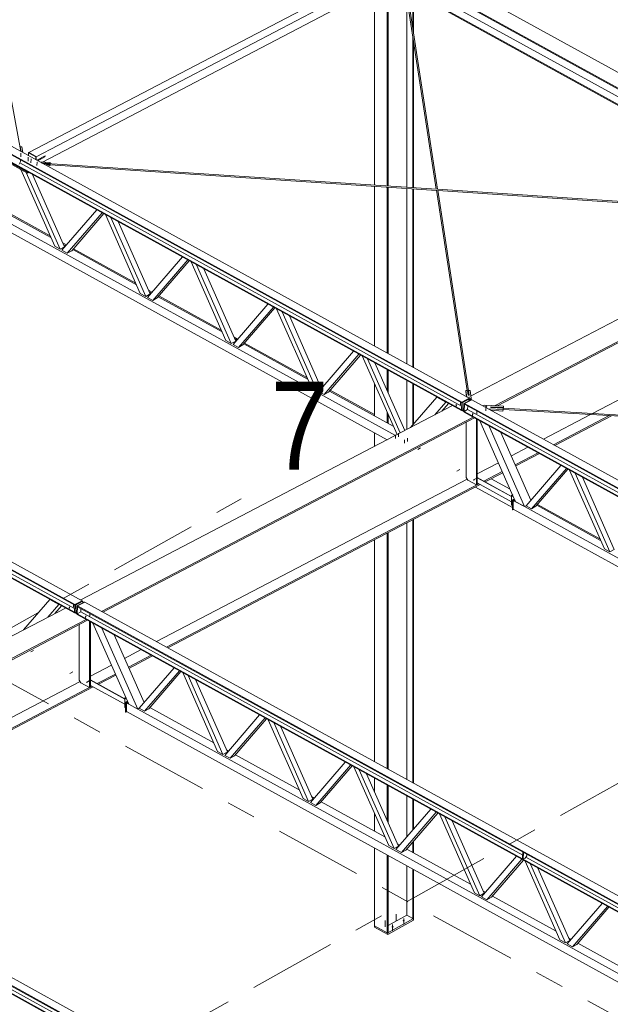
# Model space of a CAD drawing. Header units: millimetres. Extents: x -260 to 160, y -50 to 247.
# Tile 44 of 74: x -72 to -52, y 146 to 180. Entities that reach past the tile are written whole.
import ezdxf

# ---------------------------------------------------------------- set-up
doc = ezdxf.new("R2010")
doc.units = ezdxf.units.MM
for name, pattern in [('XKITLINE00', [0]), ('XKITLINE02', [4, 2, -2]), ('XKITLINE03', [6, 3, -1, 1, -1])]:
    doc.linetypes.add(name, pattern=pattern)
for name, color, linetype, lineweight in [('Element', 2, 'Continuous', 0), ('Spoina', 1, 'Continuous', 0), ('Śruba', 3, 'Continuous', 0)]:
    doc.layers.add(name, color=color, linetype=linetype, lineweight=lineweight)
doc.styles.add('ARIAL', font='ARIAL.TTF')

msp = doc.modelspace()

# ---------------------------------------------------------------- hatches: boundary and pattern name
at = {"layer": 'Śruba'}
for points in [[(-57.163, 167.161), (-57.167, 167.162), (-57.171, 167.163), (-57.175, 167.165), (-57.178, 167.167), (-57.181, 167.17), (-57.182, 167.172), (-57.182, 167.175), (-57.182, 167.177), (-57.18, 167.18), (-57.178, 167.182), (-57.175, 167.184), (-57.171, 167.186), (-57.167, 167.187), (-57.162, 167.187), (-57.157, 167.187), (-57.152, 167.187), (-57.147, 167.186), (-57.143, 167.185), (-57.139, 167.183), (-57.136, 167.181), (-57.134, 167.179), (-57.133, 167.176), (-57.132, 167.173), (-57.133, 167.171), (-57.134, 167.168), (-57.137, 167.166), (-57.14, 167.164), (-57.144, 167.163), (-57.148, 167.161), (-57.153, 167.161), (-57.158, 167.161)], [(-57.598, 166.897), (-57.603, 166.898), (-57.607, 166.899), (-57.611, 166.901), (-57.614, 166.903), (-57.616, 166.905), (-57.618, 166.908), (-57.618, 166.911), (-57.618, 166.913), (-57.616, 166.916), (-57.614, 166.918), (-57.611, 166.92), (-57.607, 166.922), (-57.602, 166.923), (-57.598, 166.923), (-57.593, 166.923), (-57.588, 166.923), (-57.583, 166.922), (-57.579, 166.921), (-57.575, 166.919), (-57.572, 166.917), (-57.57, 166.915), (-57.569, 166.912), (-57.568, 166.909), (-57.569, 166.907), (-57.57, 166.904), (-57.573, 166.902), (-57.576, 166.9), (-57.58, 166.898), (-57.584, 166.897), (-57.589, 166.897), (-57.594, 166.897)], [(-56.587, 166.836), (-56.594, 166.837), (-56.601, 166.839), (-56.607, 166.842), (-56.612, 166.845), (-56.615, 166.849), (-56.617, 166.853), (-56.618, 166.857), (-56.617, 166.861), (-56.615, 166.865), (-56.611, 166.869), (-56.606, 166.872), (-56.6, 166.874), (-56.593, 166.876), (-56.586, 166.877), (-56.578, 166.877), (-56.57, 166.877), (-56.563, 166.875), (-56.556, 166.873), (-56.55, 166.87), (-56.546, 166.867), (-56.542, 166.863), (-56.54, 166.859), (-56.539, 166.855), (-56.54, 166.851), (-56.543, 166.847), (-56.546, 166.844), (-56.551, 166.841), (-56.557, 166.838), (-56.564, 166.836), (-56.572, 166.835), (-56.579, 166.835)], [(-57.04, 166.59), (-57.045, 166.591), (-57.049, 166.592), (-57.053, 166.594), (-57.056, 166.596), (-57.058, 166.598), (-57.06, 166.601), (-57.06, 166.603), (-57.06, 166.606), (-57.058, 166.608), (-57.056, 166.611), (-57.053, 166.613), (-57.049, 166.614), (-57.044, 166.615), (-57.04, 166.616), (-57.035, 166.616), (-57.03, 166.616), (-57.025, 166.615), (-57.021, 166.613), (-57.017, 166.612), (-57.014, 166.61), (-57.012, 166.607), (-57.011, 166.605), (-57.01, 166.602), (-57.011, 166.599), (-57.012, 166.597), (-57.015, 166.595), (-57.018, 166.593), (-57.022, 166.591), (-57.026, 166.59), (-57.031, 166.589), (-57.036, 166.589)], [(-56.967, 164.375), (-56.965, 164.37), (-56.964, 164.366), (-56.964, 164.362), (-56.965, 164.358), (-56.966, 164.354), (-56.967, 164.352), (-56.97, 164.35), (-56.972, 164.349), (-56.976, 164.349), (-56.979, 164.35), (-56.982, 164.351), (-56.986, 164.354), (-56.989, 164.357), (-56.992, 164.361), (-56.995, 164.365), (-56.997, 164.369), (-56.998, 164.374), (-56.999, 164.378), (-57, 164.382), (-56.999, 164.386), (-56.998, 164.389), (-56.996, 164.392), (-56.994, 164.394), (-56.991, 164.395), (-56.988, 164.395), (-56.985, 164.394), (-56.981, 164.392), (-56.978, 164.39), (-56.975, 164.387), (-56.972, 164.383), (-56.969, 164.379)], [(-70.799, 159.991), (-70.803, 159.992), (-70.808, 159.993), (-70.811, 159.995), (-70.814, 159.997), (-70.817, 160), (-70.818, 160.002), (-70.818, 160.005), (-70.818, 160.007), (-70.816, 160.01), (-70.814, 160.012), (-70.811, 160.014), (-70.807, 160.016), (-70.803, 160.017), (-70.798, 160.017), (-70.793, 160.018), (-70.788, 160.017), (-70.783, 160.016), (-70.779, 160.015), (-70.775, 160.013), (-70.772, 160.011), (-70.77, 160.009), (-70.769, 160.006), (-70.768, 160.004), (-70.769, 160.001), (-70.77, 159.998), (-70.773, 159.996), (-70.776, 159.994), (-70.78, 159.993), (-70.784, 159.992), (-70.789, 159.991), (-70.794, 159.991)], [(-70.241, 159.684), (-70.245, 159.685), (-70.25, 159.686), (-70.253, 159.688), (-70.256, 159.69), (-70.259, 159.692), (-70.26, 159.695), (-70.26, 159.698), (-70.26, 159.7), (-70.258, 159.703), (-70.256, 159.705), (-70.253, 159.707), (-70.249, 159.708), (-70.245, 159.71), (-70.24, 159.71), (-70.235, 159.71), (-70.23, 159.71), (-70.225, 159.709), (-70.221, 159.708), (-70.217, 159.706), (-70.214, 159.704), (-70.212, 159.701), (-70.211, 159.699), (-70.21, 159.696), (-70.211, 159.694), (-70.212, 159.691), (-70.215, 159.689), (-70.218, 159.687), (-70.222, 159.685), (-70.226, 159.684), (-70.231, 159.684), (-70.236, 159.683)], [(-70.167, 157.469), (-70.166, 157.464), (-70.165, 157.46), (-70.164, 157.456), (-70.165, 157.452), (-70.166, 157.449), (-70.168, 157.446), (-70.17, 157.444), (-70.173, 157.443), (-70.176, 157.443), (-70.179, 157.444), (-70.183, 157.445), (-70.186, 157.448), (-70.189, 157.451), (-70.192, 157.455), (-70.195, 157.459), (-70.197, 157.463), (-70.199, 157.468), (-70.2, 157.472), (-70.2, 157.476), (-70.199, 157.48), (-70.198, 157.483), (-70.197, 157.486), (-70.194, 157.488), (-70.192, 157.489), (-70.189, 157.489), (-70.185, 157.488), (-70.182, 157.486), (-70.178, 157.484), (-70.175, 157.481), (-70.172, 157.477), (-70.169, 157.473)], [(-59.395, 149.304), (-59.402, 149.305), (-59.409, 149.307), (-59.415, 149.31), (-59.42, 149.313), (-59.423, 149.317), (-59.425, 149.321), (-59.426, 149.325), (-59.425, 149.33), (-59.423, 149.334), (-59.42, 149.338), (-59.415, 149.341), (-59.409, 149.344), (-59.402, 149.346), (-59.395, 149.347), (-59.387, 149.347), (-59.379, 149.347), (-59.372, 149.346), (-59.365, 149.344), (-59.359, 149.341), (-59.354, 149.338), (-59.351, 149.334), (-59.348, 149.33), (-59.348, 149.325), (-59.348, 149.321), (-59.351, 149.317), (-59.354, 149.313), (-59.359, 149.31), (-59.365, 149.307), (-59.372, 149.305), (-59.379, 149.304), (-59.387, 149.304)], [(-59.772, 149.093), (-59.779, 149.094), (-59.786, 149.096), (-59.792, 149.099), (-59.797, 149.102), (-59.8, 149.106), (-59.803, 149.11), (-59.803, 149.114), (-59.803, 149.118), (-59.8, 149.122), (-59.797, 149.126), (-59.792, 149.129), (-59.786, 149.132), (-59.779, 149.134), (-59.772, 149.135), (-59.764, 149.136), (-59.756, 149.135), (-59.749, 149.134), (-59.742, 149.132), (-59.736, 149.129), (-59.731, 149.126), (-59.728, 149.122), (-59.726, 149.118), (-59.725, 149.114), (-59.726, 149.11), (-59.728, 149.106), (-59.731, 149.102), (-59.736, 149.099), (-59.742, 149.096), (-59.749, 149.094), (-59.756, 149.093), (-59.764, 149.092)]]:
    msp.add_hatch(color=256, dxfattribs=at).paths.add_polyline_path(points, flags=17)

# ---------------------------------------------------------------- linework, layer by layer
at = {"layer": 'Element', "linetype": 'XKITLINE00', "lineweight": 0}
for p, q in [((-74.545, 190.64), (-44.2, 173.928)), ((-75.048, 190.377), (-44.702, 173.665)), ((-75.048, 190.347), (-44.703, 173.635)), ((-87.502, 183.862), (-57.157, 167.149)), ((-57.415, 166.753), (-87.76, 183.465)), ((-87.754, 183.706), (-57.409, 166.994)), ((-87.753, 183.73), (-57.408, 167.018)), ((-87.452, 183.27), (-57.416, 166.728)), ((-72.444, 175.572), (-73.807, 182.806)), ((-72.175, 175.532), (-60.09, 181.854)), ((-71.921, 175.393), (-59.837, 181.715)), ((-58.232, 174.28), (-59.35, 181.549)), ((-59.845, 181.414), (-71.705, 175.209)), ((-60.383, 174.423), (-60.383, 181.132)), ((-59.952, 174.394), (-59.952, 181.149)), ((-59.92, 174.392), (-59.92, 181.166)), ((-58.275, 174.283), (-59.369, 181.394)), ((-59.288, 181.148), (-45.324, 173.457)), ((-59.283, 181.114), (-45.387, 173.461)), ((-59.273, 181.4), (-45.063, 173.575)), ((-59.284, 174.35), (-59.284, 180.843)), ((-59.079, 179.787), (-59.079, 181.002)), ((-59.047, 179.579), (-59.047, 180.984)), ((-86.085, 180.13), (-59.948, 165.736)), ((-85.698, 180.214), (-59.672, 165.88)), ((-59.079, 174.336), (-59.079, 179.507)), ((-59.047, 174.334), (-59.047, 179.299)), ((-100.954, 176.8), (-70.609, 160.088)), ((-100.953, 176.824), (-70.608, 160.112)), ((-100.702, 176.956), (-70.357, 160.243)), ((-70.616, 159.823), (-100.961, 176.535)), ((-70.615, 159.847), (-100.96, 176.559)), ((-72.47, 175.725), (-72.417, 175.727)), ((-72.47, 175.71), (-72.47, 175.725)), ((-72.441, 175.572), (-72.47, 175.725)), ((-72.417, 175.727), (-72.38, 175.533)), ((-72.45, 175.572), (-72.441, 175.572)), ((-72.188, 175.427), (-72.185, 175.527)), ((-72.185, 175.527), (-72.175, 175.532)), ((-71.931, 175.387), (-72.185, 175.527)), ((-72.175, 175.532), (-71.921, 175.393)), ((-71.921, 175.393), (-72.175, 175.532)), ((-71.934, 175.287), (-71.931, 175.387)), ((-71.931, 175.387), (-71.921, 175.393)), ((-71.924, 175.282), (-71.921, 175.393)), ((-71.924, 175.282), (-71.921, 175.393)), ((-71.623, 175.418), (-71.904, 175.271)), ((-71.629, 175.384), (-71.876, 175.255)), ((-71.871, 175.253), (-71.624, 175.382)), ((-71.628, 175.415), (-71.629, 175.384)), ((-71.629, 175.384), (-71.624, 175.382)), ((-71.624, 175.382), (-71.623, 175.418)), ((-72.982, 175.251), (-72.221, 174.832)), ((-72.981, 175.288), (-72.221, 174.869)), ((-72.508, 175.141), (-72.457, 175.227)), ((-72.485, 175.18), (-57.412, 166.879)), ((-72.457, 175.227), (-72.455, 175.28)), ((-71.803, 175.215), (-71.443, 175.191)), ((-71.733, 175.177), (-71.733, 175.182)), ((-71.448, 175.163), (-71.733, 175.182)), ((-71.733, 175.182), (-71.733, 175.177)), ((-71.732, 175.176), (-58.265, 174.282)), ((-71.695, 175.156), (-71.452, 175.14)), ((-71.457, 175.111), (-71.636, 175.123)), ((-71.573, 175.089), (-71.457, 175.081)), ((-71.452, 175.14), (-71.457, 175.111)), ((-71.457, 175.081), (-71.457, 175.111)), ((-71.457, 175.081), (-71.453, 175.11)), ((-71.453, 175.11), (-71.452, 175.124)), ((-71.452, 175.124), (-71.452, 175.14)), ((-71.452, 175.115), (-58.268, 174.24)), ((-71.443, 175.191), (-71.448, 175.163)), ((-71.448, 175.157), (-71.448, 175.163)), ((-71.445, 175.157), (-71.444, 175.161)), ((-71.444, 175.161), (-71.443, 175.191)), ((-71.293, 172.337), (-72.453, 174.96)), ((-71.109, 172.235), (-72.268, 174.858)), ((-72.221, 174.869), (-72.208, 174.875)), ((-72.221, 174.832), (-72.221, 174.869)), ((-72.221, 174.832), (-72.175, 174.857)), ((-72.049, 174.788), (-70.958, 172.32)), ((-60.383, 168.926), (-60.383, 174.38)), ((-59.952, 168.688), (-59.952, 174.352)), ((-59.92, 168.671), (-59.92, 174.35)), ((-59.284, 168.321), (-59.284, 174.307)), ((-59.079, 168.208), (-59.079, 174.294)), ((-59.047, 168.19), (-59.047, 174.292)), ((-57.218, 167.413), (-58.27, 174.249)), ((-58.236, 174.28), (-45.394, 173.427)), ((-57.152, 167.261), (-58.227, 174.247)), ((-58.225, 174.237), (-45.685, 173.404)), ((-73.599, 173.83), (-71.424, 172.632)), ((-73.575, 173.859), (-71.448, 172.687)), ((-71.047, 172.201), (-69.858, 173.581)), ((-70.863, 172.1), (-69.674, 173.479)), ((-69.621, 173.45), (-70.712, 172.184)), ((-68.373, 170.728), (-69.562, 173.418)), ((-68.188, 170.627), (-69.378, 173.316)), ((-69.129, 173.179), (-68.037, 170.711)), ((-57.091, 167.231), (-45.393, 173.351)), ((-56.27, 166.898), (-44.765, 172.917)), ((-56.188, 166.893), (-44.757, 172.873)), ((-71.015, 172.449), (-70.892, 172.381)), ((-70.99, 172.393), (-70.917, 172.353)), ((-71.109, 172.235), (-71.293, 172.337)), ((-70.958, 172.32), (-71.109, 172.235)), ((-70.863, 172.1), (-71.047, 172.201)), ((-70.712, 172.184), (-70.863, 172.1)), ((-70.679, 172.222), (-68.503, 171.024)), ((-70.655, 172.25), (-68.528, 171.079)), ((-68.127, 170.593), (-66.938, 171.973)), ((-67.943, 170.491), (-66.753, 171.871)), ((-66.7, 171.842), (-67.792, 170.576)), ((-65.453, 169.12), (-66.642, 171.81)), ((-65.268, 169.018), (-66.457, 171.708)), ((-66.209, 171.571), (-65.117, 169.103)), ((-68.188, 170.627), (-68.373, 170.728)), ((-68.037, 170.711), (-68.188, 170.627)), ((-68.095, 170.84), (-67.972, 170.773)), ((-68.07, 170.785), (-67.996, 170.745)), ((-67.943, 170.491), (-68.127, 170.593)), ((-67.792, 170.576), (-67.943, 170.491)), ((-67.759, 170.614), (-65.583, 169.415)), ((-67.735, 170.642), (-65.608, 169.471)), ((-65.207, 168.985), (-64.018, 170.364)), ((-65.022, 168.883), (-63.833, 170.263)), ((-63.78, 170.234), (-64.872, 168.968)), ((-62.532, 167.512), (-63.722, 170.201)), ((-62.348, 167.41), (-63.537, 170.1)), ((-52.944, 166.632), (-46.367, 170.074)), ((-63.288, 169.963), (-62.197, 167.495)), ((-65.268, 169.018), (-65.453, 169.12)), ((-65.117, 169.103), (-65.268, 169.018)), ((-65.174, 169.232), (-65.052, 169.165)), ((-65.15, 169.177), (-65.076, 169.136)), ((-64.839, 169.006), (-62.663, 167.807)), ((-64.815, 169.034), (-62.687, 167.862)), ((-65.022, 168.883), (-65.207, 168.985)), ((-64.872, 168.968), (-65.022, 168.883)), ((-62.287, 167.376), (-61.097, 168.756)), ((-62.102, 167.275), (-60.913, 168.655)), ((-60.86, 168.625), (-61.951, 167.359)), ((-59.615, 165.91), (-60.801, 168.593)), ((-59.502, 165.969), (-60.617, 168.492)), ((-59.349, 166.049), (-60.368, 168.354)), ((-85.655, 168.258), (-70.612, 159.973)), ((-59.952, 167.413), (-59.952, 168.125)), ((-59.92, 167.341), (-59.92, 168.108)), ((-60.383, 166.552), (-60.383, 167.647)), ((-59.284, 166.083), (-59.284, 167.757)), ((-59.079, 166.237), (-59.079, 167.644)), ((-62.348, 167.41), (-62.532, 167.512)), ((-62.197, 167.495), (-62.348, 167.41)), ((-62.102, 167.275), (-62.287, 167.376)), ((-62.254, 167.624), (-62.132, 167.556)), ((-62.23, 167.569), (-62.156, 167.528)), ((-61.951, 167.359), (-62.102, 167.275)), ((-61.919, 167.397), (-59.743, 166.199)), ((-61.894, 167.426), (-60.383, 166.593)), ((-59.047, 166.274), (-59.047, 167.627)), ((-57.27, 167.381), (-57.269, 167.412)), ((-57.241, 167.195), (-57.27, 167.381)), ((-57.269, 167.412), (-57.216, 167.413)), ((-57.235, 167.192), (-57.269, 167.412)), ((-57.216, 167.413), (-57.192, 167.26)), ((-57.173, 167.414), (-57.119, 167.415)), ((-57.173, 167.399), (-57.173, 167.414)), ((-57.149, 167.261), (-57.173, 167.414)), ((-57.119, 167.415), (-57.08, 167.157)), ((-58.256, 167.191), (-59.152, 166.153)), ((-57.949, 167.022), (-58.326, 166.585)), ((-58.256, 167.191), (-57.949, 167.022)), ((-58.256, 167.191), (-58.256, 167.191)), ((-58.089, 166.708), (-57.861, 166.974)), ((-57.949, 167.022), (-57.949, 167.022)), ((-57.416, 166.737), (-57.408, 167.009)), ((-57.409, 166.994), (-57.408, 167.009)), ((-57.157, 167.149), (-57.408, 167.018)), ((-57.408, 167.009), (-57.157, 167.14)), ((-57.408, 167.009), (-57.408, 167.018)), ((-57.388, 166.997), (-57.408, 167.009)), ((-57.395, 166.726), (-57.388, 166.997)), ((-57.137, 167.129), (-57.388, 166.997)), ((-57.337, 166.969), (-57.086, 167.101)), ((-57.317, 166.967), (-57.066, 167.099)), ((-57.192, 167.26), (-57.149, 167.261)), ((-57.179, 167.26), (-57.171, 167.263)), ((-57.171, 167.263), (-57.162, 167.26)), ((-57.157, 167.14), (-57.157, 167.149)), ((-57.157, 167.14), (-57.137, 167.129)), ((-57.112, 167.137), (-57.149, 167.136)), ((-57.138, 167.074), (-57.137, 167.129)), ((-57.137, 167.106), (-57.113, 167.107)), ((-57.113, 167.107), (-57.112, 167.137)), ((-57.113, 167.107), (-57.08, 167.127)), ((-57.08, 167.157), (-57.112, 167.137)), ((-57.086, 167.101), (-57.074, 167.094)), ((-57.08, 167.127), (-57.08, 167.157)), ((-57.066, 167.099), (-26.72, 150.386)), ((-70.401, 160.267), (-57.725, 166.899)), ((-59.952, 166.314), (-59.952, 166.672)), ((-57.416, 166.728), (-57.415, 166.753)), ((-57.395, 166.726), (-57.416, 166.737)), ((-57.416, 166.728), (-57.407, 166.733)), ((-57.343, 166.754), (-57.395, 166.726)), ((-57.345, 166.698), (-57.337, 166.969)), ((-57.345, 166.698), (-57.324, 166.687)), ((-57.317, 166.958), (-57.337, 166.969)), ((-57.324, 166.702), (-57.325, 166.678)), ((-57.325, 166.678), (-57.015, 166.508)), ((-57.324, 166.687), (-57.317, 166.958)), ((-57.205, 166.765), (-57.324, 166.702)), ((-26.979, 149.99), (-57.324, 166.702)), ((-57.318, 166.943), (-57.317, 166.958)), ((-57.318, 166.943), (-26.972, 150.231)), ((-57.317, 166.967), (-26.972, 150.255)), ((-57.317, 166.958), (-57.317, 166.967)), ((-57.317, 166.958), (-57.317, 166.958)), ((-57.201, 166.879), (-57.205, 166.765)), ((-57.205, 166.765), (-42.157, 158.477)), ((-56.687, 166.89), (-56.624, 166.918)), ((-56.624, 166.918), (-55.983, 166.881)), ((-55.999, 166.763), (-56.509, 166.793)), ((-56.417, 166.858), (-56.42, 166.835)), ((-56.42, 166.835), (-55.993, 166.811)), ((-56.417, 166.835), (-56.417, 166.858)), ((-55.99, 166.833), (-56.417, 166.858)), ((-56.411, 166.739), (-56, 166.715)), ((-56, 166.715), (-55.999, 166.763)), ((-56, 166.715), (-55.994, 166.762)), ((-55.993, 166.811), (-55.999, 166.763)), ((-55.994, 166.762), (-55.993, 166.811)), ((-55.994, 166.768), (-43.412, 166.035)), ((-55.993, 166.81), (-43.409, 166.077)), ((-55.983, 166.881), (-55.99, 166.833)), ((-55.99, 166.81), (-55.99, 166.833)), ((-55.987, 166.81), (-55.984, 166.833)), ((-55.984, 166.833), (-55.983, 166.881)), ((-69.691, 159.876), (-57.015, 166.508)), ((-69.646, 159.852), (-56.971, 166.483)), ((-59.92, 166.296), (-59.92, 166.599)), ((-57.253, 166.336), (-57.253, 164.444)), ((-57.015, 166.508), (-26.979, 149.966)), ((-56.906, 164.193), (-56.906, 166.448)), ((-56.876, 164.21), (-56.876, 166.431)), ((-55.569, 163.621), (-56.79, 166.384)), ((-54.623, 165.754), (-53.017, 166.594)), ((-54.276, 165.562), (-52.375, 166.557)), ((-54.232, 165.538), (-52.293, 166.552)), ((-60.383, 165.508), (-60.383, 165.975)), ((-55.262, 163.452), (-56.483, 166.215)), ((-55.046, 163.672), (-56.068, 165.986)), ((-59.952, 165.734), (-59.952, 165.738)), ((-55.713, 165.183), (-55.148, 165.479)), ((-55.579, 164.88), (-54.8, 165.288)), ((-55.562, 164.842), (-54.756, 165.264)), ((-56.876, 164.575), (-56.157, 164.951)), ((-56.648, 164.321), (-56.023, 164.648)), ((-55.212, 163.48), (-54.022, 164.86)), ((-55.027, 163.378), (-53.838, 164.758)), ((-53.785, 164.729), (-54.876, 163.463)), ((-52.537, 162.007), (-53.726, 164.697)), ((-67.821, 158.847), (-57.224, 164.393)), ((-57.253, 164.444), (-57.203, 164.356)), ((-57.203, 164.356), (-56.906, 164.193)), ((-56.876, 164.446), (-55.705, 163.801)), ((-56.876, 164.438), (-55.705, 163.793)), ((-56.604, 164.296), (-56.006, 164.609)), ((-56.403, 164.401), (-55.757, 164.045)), ((-52.353, 161.905), (-53.542, 164.595)), ((-53.293, 164.458), (-52.202, 161.99)), ((-67.474, 158.656), (-56.822, 164.23)), ((-67.43, 158.631), (-56.778, 164.205)), ((-56.94, 164.121), (-55.676, 163.425)), ((-56.906, 164.193), (-56.876, 164.21)), ((-56.876, 164.259), (-55.705, 163.615)), ((-55.705, 163.833), (-55.675, 163.85)), ((-55.65, 163.803), (-55.705, 163.833)), ((-55.705, 163.833), (-55.705, 163.507)), ((-55.676, 163.681), (-55.611, 163.717)), ((-55.661, 163.672), (-55.676, 163.681)), ((-55.676, 163.354), (-55.676, 163.681)), ((-55.675, 163.85), (-55.669, 163.847)), ((-55.661, 163.672), (-55.606, 163.703)), ((-55.661, 163.346), (-55.661, 163.672)), ((-55.6, 163.691), (-55.648, 163.664)), ((-55.648, 163.664), (-55.282, 163.463)), ((-55.648, 163.664), (-55.648, 163.367)), ((-55.262, 163.452), (-55.569, 163.621)), ((-55.705, 163.507), (-55.676, 163.491)), ((-55.676, 163.354), (-55.661, 163.346)), ((-55.661, 163.346), (-55.635, 163.36)), ((-55.648, 163.367), (-29.512, 148.973)), ((-55.212, 163.48), (-55.262, 163.452)), ((-55.262, 163.452), (-29.235, 149.118)), ((-55.027, 163.378), (-55.212, 163.48)), ((-54.876, 163.463), (-55.027, 163.378)), ((-54.844, 163.501), (-52.668, 162.302)), ((-54.819, 163.529), (-52.692, 162.358)), ((-59.079, 154.032), (-59.079, 163.001)), ((-59.047, 154.014), (-59.047, 163.018)), ((-59.284, 154.145), (-59.284, 162.894)), ((-60.383, 154.75), (-60.383, 162.319)), ((-59.952, 154.513), (-59.952, 162.544)), ((-59.92, 154.495), (-59.92, 162.561)), ((-52.353, 161.905), (-52.537, 162.007)), ((-52.202, 161.99), (-52.353, 161.905)), ((-71.456, 160.286), (-72.352, 159.247)), ((-71.456, 160.286), (-71.149, 160.116)), ((-71.456, 160.286), (-71.456, 160.286)), ((-82.048, 154.174), (-70.925, 159.993)), ((-71.149, 160.116), (-71.526, 159.679)), ((-71.29, 159.803), (-71.061, 160.068)), ((-71.149, 160.116), (-71.149, 160.116)), ((-70.616, 159.832), (-70.609, 160.103)), ((-70.609, 160.103), (-70.357, 160.234)), ((-70.609, 160.103), (-70.608, 160.112)), ((-70.609, 160.088), (-70.609, 160.103)), ((-70.588, 160.092), (-70.609, 160.103)), ((-70.357, 160.243), (-70.608, 160.112)), ((-70.595, 159.82), (-70.588, 160.092)), ((-70.337, 160.223), (-70.588, 160.092)), ((-70.545, 159.793), (-70.538, 160.064)), ((-70.538, 160.064), (-70.286, 160.195)), ((-70.517, 160.052), (-70.538, 160.064)), ((-70.524, 159.781), (-70.517, 160.052)), ((-70.518, 160.037), (-70.517, 160.052)), ((-70.518, 160.037), (-40.172, 143.325)), ((-70.517, 160.062), (-70.266, 160.193)), ((-70.517, 160.062), (-40.172, 143.349)), ((-70.517, 160.053), (-70.517, 160.062)), ((-70.517, 160.053), (-70.517, 160.052)), ((-70.402, 159.974), (-70.405, 159.859)), ((-70.357, 160.234), (-70.357, 160.243)), ((-70.357, 160.234), (-70.337, 160.223)), ((-70.338, 160.168), (-70.337, 160.223)), ((-70.286, 160.195), (-70.274, 160.189)), ((-70.266, 160.193), (-39.92, 143.481)), ((-81.337, 153.783), (-70.215, 159.602)), ((-70.616, 159.823), (-70.615, 159.847)), ((-70.595, 159.82), (-70.616, 159.832)), ((-70.607, 159.827), (-70.616, 159.823)), ((-70.543, 159.848), (-70.595, 159.82)), ((-70.545, 159.793), (-70.524, 159.781)), ((-70.524, 159.796), (-70.525, 159.772)), ((-40.179, 143.06), (-70.525, 159.772)), ((-70.405, 159.859), (-70.524, 159.796)), ((-40.179, 143.084), (-70.524, 159.796)), ((-70.405, 159.859), (-55.327, 151.555)), ((-81.293, 153.759), (-70.171, 159.578)), ((-70.454, 159.43), (-70.454, 157.53)), ((-70.106, 157.279), (-70.106, 159.542)), ((-70.076, 157.296), (-70.076, 159.525)), ((-68.769, 156.715), (-69.99, 159.478)), ((-68.462, 156.546), (-69.683, 159.309)), ((-68.246, 156.767), (-69.268, 159.081)), ((-68.913, 158.276), (-68.346, 158.572)), ((-68.779, 157.973), (-67.998, 158.381)), ((-68.762, 157.934), (-67.954, 158.357)), ((-70.076, 157.667), (-69.356, 158.044)), ((-68.412, 156.574), (-67.222, 157.954)), ((-69.847, 157.414), (-69.222, 157.741)), ((-69.802, 157.39), (-69.205, 157.702)), ((-68.227, 156.473), (-67.038, 157.852)), ((-66.985, 157.823), (-68.076, 156.557)), ((-65.737, 155.101), (-66.926, 157.791)), ((-65.553, 155), (-66.742, 157.689)), ((-81.027, 151.936), (-70.427, 157.484)), ((-80.68, 151.745), (-70.02, 157.323)), ((-80.635, 151.72), (-69.976, 157.299)), ((-70.454, 157.53), (-70.403, 157.443)), ((-70.403, 157.443), (-70.106, 157.279)), ((-70.106, 157.279), (-70.076, 157.296)), ((-70.076, 157.54), (-68.905, 156.895)), ((-70.076, 157.532), (-68.905, 156.887)), ((-70.076, 157.354), (-68.905, 156.709)), ((-66.493, 157.552), (-65.402, 155.084)), ((-68.905, 156.928), (-68.875, 156.945)), ((-68.85, 156.897), (-68.905, 156.928)), ((-68.905, 156.928), (-68.905, 156.601)), ((-68.875, 156.945), (-68.869, 156.942)), ((-68.905, 156.601), (-68.876, 156.585)), ((-68.876, 156.775), (-68.812, 156.811)), ((-68.861, 156.766), (-68.876, 156.775)), ((-68.876, 156.448), (-68.876, 156.775)), ((-68.861, 156.766), (-68.806, 156.797)), ((-68.861, 156.44), (-68.861, 156.766)), ((-68.8, 156.786), (-68.848, 156.759)), ((-68.848, 156.759), (-68.482, 156.557)), ((-68.848, 156.759), (-68.848, 156.462)), ((-68.462, 156.546), (-68.769, 156.715)), ((-68.412, 156.574), (-68.462, 156.546)), ((-68.227, 156.473), (-68.412, 156.574)), ((-68.076, 156.557), (-68.227, 156.473)), ((-68.044, 156.595), (-65.868, 155.397)), ((-68.876, 156.448), (-68.861, 156.44)), ((-68.861, 156.44), (-68.835, 156.454)), ((-68.848, 156.462), (-42.712, 142.067)), ((-68.462, 156.546), (-42.435, 142.212)), ((-65.492, 154.966), (-64.302, 156.345)), ((-65.307, 154.864), (-64.118, 156.244)), ((-64.065, 156.215), (-65.156, 154.949)), ((-62.817, 153.493), (-64.006, 156.182)), ((-62.633, 153.391), (-63.822, 156.081)), ((-63.573, 155.944), (-62.482, 153.476)), ((-65.553, 155), (-65.737, 155.101)), ((-65.402, 155.084), (-65.553, 155)), ((-65.307, 154.864), (-65.492, 154.966)), ((-65.435, 155.158), (-65.361, 155.117)), ((-65.156, 154.949), (-65.307, 154.864)), ((-65.124, 154.987), (-62.948, 153.788)), ((-62.571, 153.358), (-61.382, 154.737)), ((-62.387, 153.256), (-61.198, 154.636)), ((-61.145, 154.607), (-62.236, 153.341)), ((-59.897, 151.885), (-61.086, 154.574)), ((-59.712, 151.783), (-60.902, 154.473)), ((-60.653, 154.336), (-59.562, 151.868)), ((-60.383, 153.725), (-60.383, 154.187)), ((-59.952, 152.75), (-59.952, 153.95)), ((-59.92, 152.678), (-59.92, 153.932)), ((-62.514, 153.55), (-62.441, 153.509)), ((-59.284, 152.175), (-59.284, 153.582)), ((-83.466, 153.279), (-53.121, 136.567)), ((-62.633, 153.391), (-62.817, 153.493)), ((-62.482, 153.476), (-62.633, 153.391)), ((-62.387, 153.256), (-62.571, 153.358)), ((-62.236, 153.341), (-62.387, 153.256)), ((-62.203, 153.378), (-60.027, 152.18)), ((-59.079, 152.413), (-59.079, 153.469)), ((-59.047, 152.45), (-59.047, 153.451)), ((-53.379, 136.17), (-83.724, 152.883)), ((-83.718, 153.124), (-53.373, 136.411)), ((-83.717, 153.148), (-53.372, 136.435)), ((-83.605, 152.945), (-68.557, 144.658)), ((-60.383, 152.376), (-60.383, 152.984)), ((-59.651, 151.749), (-58.462, 153.129)), ((-59.467, 151.648), (-58.277, 153.027)), ((-58.225, 152.998), (-59.316, 151.732)), ((-56.977, 150.276), (-58.166, 152.966)), ((-56.792, 150.175), (-57.982, 152.864)), ((-53.38, 136.146), (-83.725, 152.859)), ((-57.733, 152.727), (-56.641, 150.259)), ((-59.712, 151.783), (-59.897, 151.885)), ((-59.562, 151.868), (-59.712, 151.783)), ((-59.594, 151.941), (-59.521, 151.901)), ((-59.079, 151.657), (-59.079, 152.007)), ((-59.047, 151.64), (-59.047, 152.045)), ((-60.383, 149.148), (-60.383, 151.8)), ((-59.952, 148.91), (-59.952, 151.562)), ((-59.92, 148.928), (-59.92, 151.544)), ((-59.467, 151.648), (-59.651, 151.749)), ((-59.316, 151.732), (-59.467, 151.648)), ((-59.283, 151.77), (-57.107, 150.572)), ((-56.731, 150.141), (-55.542, 151.521)), ((-55.324, 151.669), (-55.33, 151.431)), ((-55.303, 151.658), (-55.324, 151.669)), ((-55.324, 151.669), (-55.324, 151.669)), ((-55.303, 151.658), (-55.31, 151.42)), ((-55.303, 151.658), (-55.303, 151.658)), ((-55.242, 151.456), (-55.19, 151.542)), ((-55.19, 151.542), (-55.189, 151.595)), ((-59.284, 149.513), (-59.284, 151.194)), ((-56.547, 150.039), (-55.357, 151.419)), ((-55.304, 151.39), (-56.396, 150.124)), ((-55.33, 151.431), (-55.31, 151.42)), ((-55.31, 151.42), (-55.242, 151.456)), ((-54.056, 148.668), (-55.246, 151.358)), ((-55.218, 151.495), (-40.175, 143.21)), ((-53.872, 148.566), (-55.061, 151.256)), ((-59.079, 149.4), (-59.079, 151.081)), ((-59.047, 149.417), (-59.047, 151.064)), ((-54.812, 151.119), (-53.721, 148.651)), ((-56.792, 150.175), (-56.977, 150.276)), ((-56.641, 150.259), (-56.792, 150.175)), ((-56.674, 150.333), (-56.6, 150.293)), ((-56.547, 150.039), (-56.731, 150.141)), ((-56.396, 150.124), (-56.547, 150.039)), ((-56.363, 150.162), (-54.187, 148.964)), ((-53.811, 148.533), (-52.622, 149.912)), ((-59.92, 149.156), (-59.284, 149.513)), ((-59.284, 149.513), (-59.079, 149.4)), ((-53.626, 148.431), (-52.437, 149.811)), ((-52.384, 149.782), (-53.476, 148.516)), ((-59.047, 149.403), (-59.927, 148.91)), ((-59.047, 149.344), (-59.927, 148.851)), ((-59.079, 149.4), (-59.047, 149.417)), ((-59.059, 149.41), (-59.047, 149.403)), ((-59.047, 149.344), (-59.047, 149.403)), ((-60.383, 149.162), (-60.383, 149.162)), ((-60.383, 149.102), (-60.383, 149.162)), ((-60.383, 149.162), (-60.383, 149.162)), ((-60.383, 149.148), (-59.952, 148.91)), ((-59.927, 148.851), (-60.383, 149.102)), ((-59.952, 148.91), (-59.92, 148.928)), ((-59.939, 148.917), (-59.927, 148.91)), ((-59.927, 148.91), (-59.927, 148.851)), ((-53.872, 148.566), (-54.056, 148.668)), ((-53.721, 148.651), (-53.872, 148.566)), ((-53.626, 148.431), (-53.811, 148.533)), ((-53.754, 148.725), (-53.68, 148.684)), ((-53.476, 148.516), (-53.626, 148.431)), ((-53.443, 148.554), (-51.267, 147.355))]:
    msp.add_line(p, q, dxfattribs=at)
at = {"layer": 'Spoina', "linetype": 'XKITLINE03', "lineweight": 0}
for p, q in [((-142.455, 195.8), (115.24, 53.875)), ((-189.637, 93.825), (-64.926, 163.718)), ((-174.419, 85.443), (-49.708, 155.336))]:
    msp.add_line(p, q, dxfattribs=at)
at = {"layer": 'Śruba', "linetype": 'XKITLINE02', "lineweight": 0}
for p, q in [((-72.445, 175.512), (-72.449, 175.392)), ((-72.202, 175.239), (-72.199, 175.374)), ((-72.101, 175.183), (-72.097, 175.318)), ((-71.894, 175.208), (-71.897, 175.087)), ((-57.454, 166.926), (-57.452, 167.017)), ((-56.896, 166.619), (-56.894, 166.709)), ((-59.666, 165.899), (-59.666, 165.78)), ((-59.565, 165.955), (-59.565, 165.836)), ((-59.362, 165.731), (-59.362, 165.612)), ((-59.261, 165.788), (-59.261, 165.669)), ((-58.903, 165.403), (-58.815, 165.453)), ((-57.47, 164.718), (-57.571, 164.662)), ((-55.667, 163.621), (-55.579, 163.67)), ((-70.654, 160.021), (-70.652, 160.111)), ((-70.096, 159.713), (-70.094, 159.804)), ((-72.103, 158.497), (-72.015, 158.547)), ((-70.67, 157.812), (-70.771, 157.756)), ((-68.867, 156.715), (-68.779, 156.765)), ((-59.641, 149.329), (-59.641, 149.542)), ((-60.018, 149.117), (-60.018, 149.331))]:
    msp.add_line(p, q, dxfattribs=at)
at = {"layer": 'Śruba', "linetype": 'XKITLINE00', "lineweight": 0}
for p, q in [((-57.157, 167.203), (-57.16, 167.067)), ((-57.595, 166.853), (-57.592, 166.943)), ((-57.037, 166.545), (-57.034, 166.636)), ((-56.578, 166.898), (-56.582, 166.718)), ((-56.912, 164.411), (-57.013, 164.355)), ((-70.795, 159.947), (-70.792, 160.037)), ((-70.237, 159.64), (-70.234, 159.73)), ((-70.112, 157.505), (-70.213, 157.449)), ((-59.764, 148.977), (-59.764, 149.191)), ((-59.387, 149.189), (-59.387, 149.403))]:
    msp.add_line(p, q, dxfattribs=at)

# ---------------------------------------------------------------- texts
at = {"layer": 'Spoina', "style": 'ARIAL', "width": 0.85}
msp.add_text('7', height=3, dxfattribs=at).set_placement((-63.926, 164.718))

doc.saveas('drawing.dxf')
